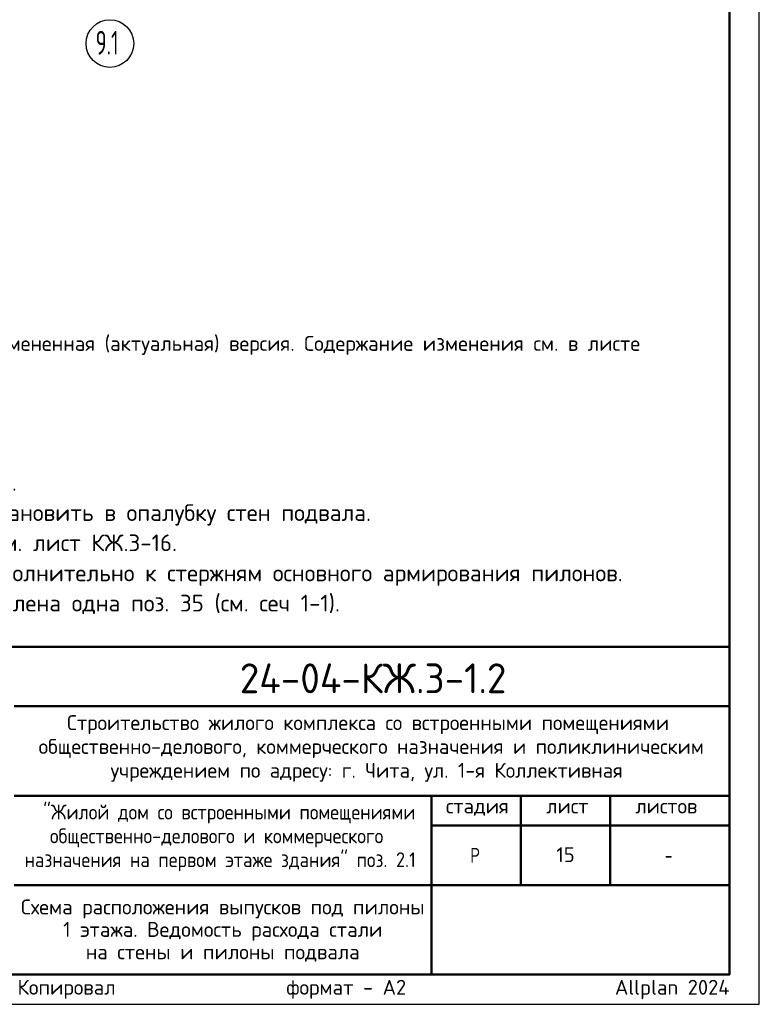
# Model space of a CAD drawing. Header units: millimetres. Extents: x 0 to 59400, y 0 to 42000.
# Tile 6 of 7: x 46994 to 59400, y 0 to 16519. Entities that reach past the tile are written whole.
import ezdxf

# ---------------------------------------------------------------- set-up
doc = ezdxf.new("R2010")
doc.units = ezdxf.units.MM
doc.linetypes.add('______5', pattern=[1100, 800, -100, 100, -100])
doc.layers.add('Standard', color=7, linetype='Continuous', lineweight=25)
doc.layers.add('Надписи', color=7, linetype='Continuous', lineweight=25)
doc.layers.add('Оси', color=7, linetype='______5', true_color=0x656565)
doc.styles.add('ISOCPEUR', font='txt')

msp = doc.modelspace()

# ---------------------------------------------------------------- linework, layer by layer
at = {"layer": 'Standard', "color": 7, "linetype": 'Continuous', "lineweight": 50, "transparency": 33554687}
for p, q in [((40400, 6000), (58900, 6000)), ((46900, 5000), (58900, 5000)), ((46900, 3500), (58900, 3500)), ((53900, 2000), (53900, 3500)), ((55400, 2000), (55400, 3500)), ((56900, 2000), (56900, 3500)), ((53900, 3000), (58900, 3000)), ((46900, 2000), (58900, 2000)), ((53900, 500), (53900, 2000)), ((53900, 500), (53900, 2000))]:
    msp.add_line(p, q, dxfattribs=at)
at = {"layer": 'Standard', "color": 7, "linetype": 'Continuous', "lineweight": 25, "transparency": 33554687}
for p, q in [((58900, 500), (58900, 6000)), ((40400, 500), (58900, 500)), ((40400, 500), (58900, 500)), ((40400, 500), (58900, 500))]:
    msp.add_line(p, q, dxfattribs=at)
msp.add_lwpolyline([(0, 0), (59400, 0), (59400, 42000), (0, 42000), (0, 0)], close=True, dxfattribs=at)
at = {"layer": 'Standard', "color": 7, "linetype": 'Continuous', "lineweight": 50, "transparency": 33554687}
msp.add_lwpolyline([(2000, 41500), (58900, 41500), (58900, 500), (2000, 500), (2000, 41500)], close=True, dxfattribs=at)
at = {"layer": 'Standard', "color": 251, "linetype": 'Continuous', "lineweight": 18, "true_color": 0x656565, "transparency": 33554687}
msp.add_lwpolyline([(58900, 41500), (2000, 41500), (2000, 6000), (58900, 6000), (58900, 41500)], dxfattribs=at)
at = {"layer": 'Standard', "color": 7, "linetype": 'Continuous', "lineweight": 13, "transparency": 33554687}
for points in [[(58900, 500), (40400, 500), (40400, 6000), (58900, 6000), (58900, 500)], [(58900, 6000), (40400, 6000), (40400, 500), (58900, 500), (58900, 6000)]]:
    msp.add_lwpolyline(points, dxfattribs=at)
at = {"layer": 'Standard', "color": 251, "linetype": 'Continuous', "lineweight": 25, "true_color": 0x656565, "transparency": 33554687}
msp.add_lwpolyline([(40400, 6000), (40400, 500), (58900, 500), (58900, 6000), (40400, 6000)], dxfattribs=at)
at = {"layer": 'Оси', "color": 7, "linetype": 'Continuous', "lineweight": 25, "transparency": 33554687}
msp.add_circle((48507, 16119), 400, dxfattribs=at)

# ---------------------------------------------------------------- texts
at = {"layer": 'Standard', "color": 7, "linetype": 'Continuous', "lineweight": 13, "transparency": 33554687, "attachment_point": 1}
for s, insert, char_height, width, line_spacing_factor in [('\\A1;{\\fISOCPEUR|i0|b0;\\H250.000000;\\W1.000000;\\C7;В выделенной области представлена замененная (актуальная) версия. Содержание изменения см. в листе}\\P{\\fISOCPEUR|i0|b0;\\H250.000000;\\W1.000000;\\C7;разрешения на внесение изменений.}\\P', (40400, 11213), 250, 17066.88, 0.903614), ('\\A1;{\\fISOCPEUR|i0|b0;\\H279.999995;\\W1.000000;\\C7;1. Общие указания см. листы КЖ.3-1.}\\P{\\fISOCPEUR|i0|b0;\\H279.999995;\\W1.000000;\\C7;2. Выпуски под пилоны 1 этажа установить в опалубку стен подвала.}\\P{\\fISOCPEUR|i0|b0;\\H279.999995;\\W1.000000;\\C7;3. Сечения по выпускам 1-1 .. 6-6 см. лист КЖ.3-16.}\\P{\\fISOCPEUR|i0|b0;\\H279.999995;\\W1.000000;\\C7;4. Стержни поз. 35 установлены дополнительно к стержням основного армирования пилонов.}\\P{\\fISOCPEUR|i0|b0;\\H279.999995;\\W1.000000;\\C7;5. Для пилона в осях Г.1/6.1 установлена одна поз. 35 (см. сеч 1-1).}\\P', (40400, 8895), 280, 16776.9, 1.084337)]:
    msp.add_mtext(s, dxfattribs=dict(at, insert=insert, char_height=char_height, width=width, line_spacing_factor=line_spacing_factor))
at = {"layer": 'Standard', "color": 7, "linetype": 'Continuous', "lineweight": 50, "transparency": 33554687, "insert": (50685, 5218), "char_height": 500, "width": 4936.77, "attachment_point": 7, "style": 'ISOCPEUR'}
msp.add_mtext('\\W0.96;24-04-КЖ.3-1.2', dxfattribs=at)
at = {"layer": 'Standard', "color": 7, "linetype": 'Continuous', "lineweight": 25, "transparency": 33554687, "char_height": 250, "attachment_point": 7, "style": 'ISOCPEUR'}
for s, insert, width in [('\\W0.99;Строительство жилого комплекса со встроенными помещениями', (47788, 4533), 10343.94), ('\\W0.99;общественно-делового, коммерческого назначения и поликлиническим', (47312, 4133), 11292.27), ('\\W0.99;учреждением по адресу: г. Чита, ул. 1-я Коллективная', (48519, 3733), 8881.18), ('\\W0.90;"Жилой дом со встроенными помещениями', (47389, 3033), 6132.5), ('\\W0.90;общественно-делового и коммерческого', (47502, 2633), 5904.55), ('\\W0.99;стадия    лист     листов', (54143, 3162), 4372.59), ('\\W0.90;назначения на первом этаже здания" поз. 2.1', (47076, 2233), 6756.08), ('\\W0.80;Р', (54550, 2375), 299.85), ('\\W0.78;-', (57812, 2375), 272.01)]:
    msp.add_mtext(s, dxfattribs=dict(at, insert=insert, width=width))
at = {"layer": 'Standard', "color": 7, "linetype": 'Continuous', "lineweight": 25, "transparency": 33554687, "insert": (50400, 1758), "char_height": 250, "width": 6766.88, "attachment_point": 2, "line_spacing_factor": 0.903614}
msp.add_mtext('\\A1;{\\fISOCPEUR|i0|b0;\\H250.000000;\\W1.000000;\\C7;Схема расположения выпусков под пилоны}\\P{\\fISOCPEUR|i0|b0;\\H250.000000;\\W1.000000;\\C7;1 этажа. Ведомость расхода стали}\\P{\\fISOCPEUR|i0|b0;\\H250.000000;\\W1.000000;\\C7;на стены и пилоны подвала}\\P', dxfattribs=at)
at = {"layer": 'Standard', "color": 8, "linetype": 'Continuous', "lineweight": 13, "transparency": 33554687, "insert": (58900, 248), "char_height": 250, "width": 11749.46, "attachment_point": 6, "style": 'ISOCPEUR'}
msp.add_mtext('\\A1;{\\fISOCPEUR|i0|b0;\\H250.000000;\\W1.000000;\\C8;Копировал                  формат - А2                      Allplan 2024}\\P', dxfattribs=at)
at = {"layer": 'Надписи', "color": 7, "linetype": 'Continuous', "lineweight": 13, "transparency": 33554687, "insert": (56150, 2510), "char_height": 250, "width": 393.75, "attachment_point": 5, "style": 'ISOCPEUR'}
msp.add_mtext('\\A1;{\\fISOCPEUR|i0|b0;\\H250.000000;\\W1.000000;\\C7;15}\\P', dxfattribs=at)
at = {"layer": 'Оси', "color": 7, "linetype": 'Continuous', "lineweight": 35, "transparency": 33554687, "insert": (48267, 15933), "char_height": 400, "width": 605.94, "attachment_point": 7, "style": 'ISOCPEUR'}
msp.add_mtext('\\W0.63;9.1', dxfattribs=at)

doc.saveas('drawing.dxf')
